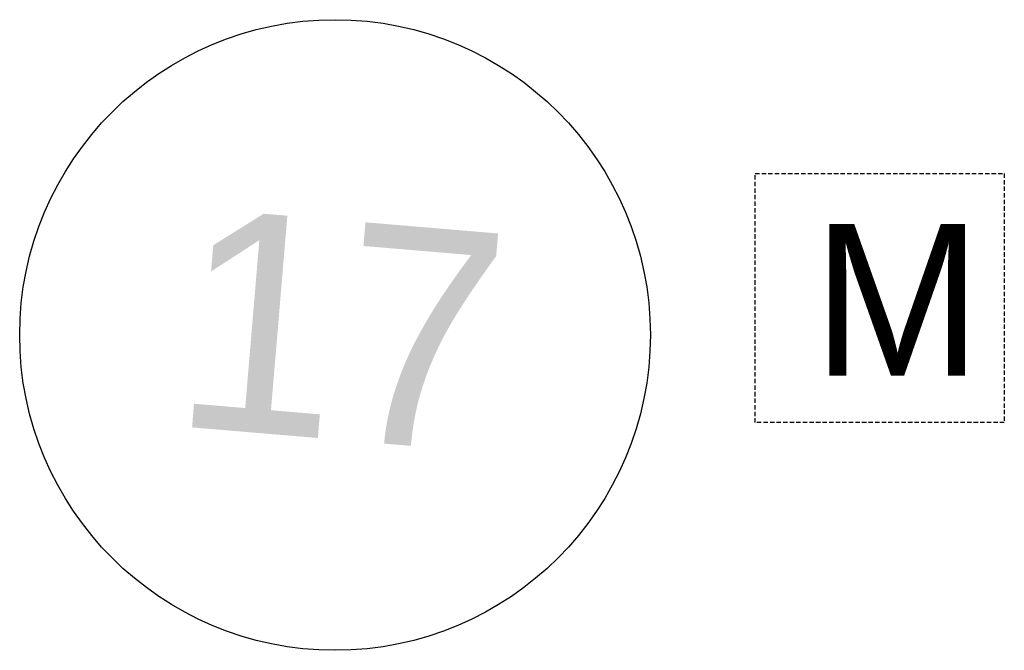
# Model space of a CAD drawing. Header units: feet. Extents: x 1366347 to 23036426, y -1367372 to 913197.
# Tile 6 of 9: x 1375870 to 1375926, y 457296 to 457332. Entities that reach past the tile are written whole.
import ezdxf
from ezdxf.enums import TextEntityAlignment as Align

# ---------------------------------------------------------------- set-up
doc = ezdxf.new("R2010")
doc.units = ezdxf.units.FT
doc.header["$MEASUREMENT"] = 0
doc.linetypes.add('HIDDEN', pattern=[0.375, 0.25, -0.125])
doc.layers.add('RW_X_Text-CLplat', color=30, linetype='Continuous')
doc.styles.get("Standard").update_dxf_attribs({"font": 'font31.shx'})

msp = doc.modelspace()

# ---------------------------------------------------------------- linework, layer by layer
at = {"layer": 'RW_X_Text-CLplat', "linetype": 'HIDDEN'}
for p, q in [((1375911.704, 457323.042, 884.166), (1375925.928, 457323.042, 884.166)), ((1375911.704, 457308.818, 884.166), (1375911.704, 457323.042, 884.166)), ((1375925.928, 457323.042, 884.166), (1375925.928, 457308.818, 884.166)), ((1375925.928, 457308.818, 884.166), (1375911.704, 457308.818, 884.166))]:
    msp.add_line(p, q, dxfattribs=at)
at = {"layer": 'RW_X_Text-CLplat'}
msp.add_circle((1375887.724, 457313.821), 18, dxfattribs=at)

# ---------------------------------------------------------------- texts
msp.add_text('17', height=12.5, rotation=355.1864, dxfattribs=at).set_placement((1375887.557, 457307.871), align=Align.CENTER)
msp.add_text('M', height=8.651, dxfattribs=at).set_placement((1375914.997, 457311.503, 884.166))

doc.saveas('drawing.dxf')
